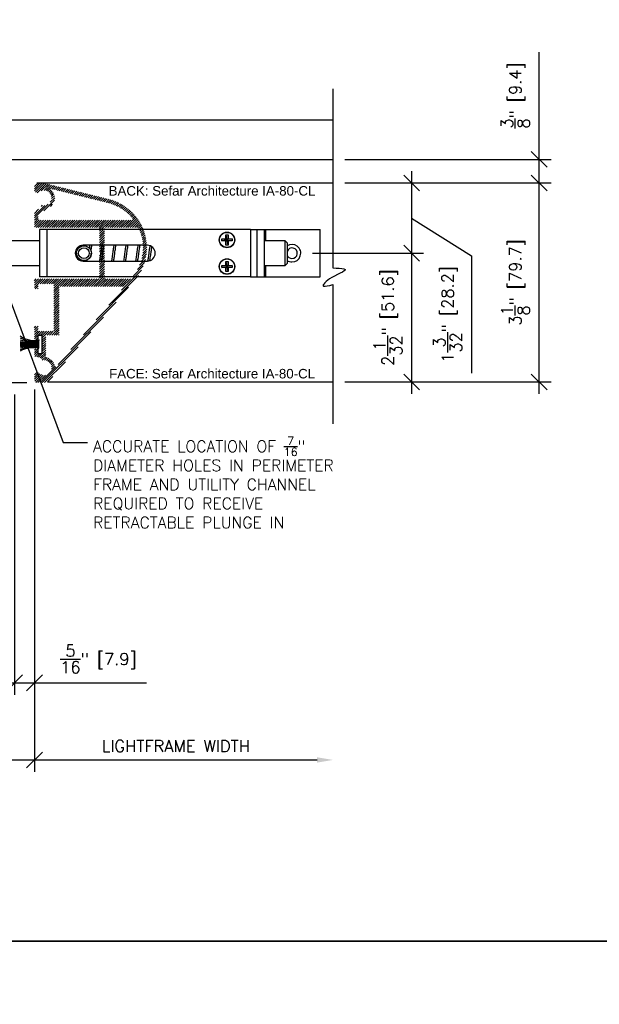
# Model space of a CAD drawing. Header units: inches. Extents: x 0 to 70.2, y -46 to 53.5.
# Tile 3 of 17: x 29.3 to 38.4, y -1 to 14.5. Entities that reach past the tile are written whole.
import ezdxf
from ezdxf import colors
from ezdxf.entities.mleader import LeaderData, LeaderLine
from ezdxf.math import Vec2, Vec3

# ---------------------------------------------------------------- set-up
doc = ezdxf.new("R2010")
doc.units = ezdxf.units.IN
doc.header["$MEASUREMENT"] = 0
for name, color, linetype in [('1-ARCH', 1, 'Continuous'), ('1-DIM', 4, 'Continuous'), ('1-MOUNT', 155, 'Continuous'), ('1-PANEL EDGE', 2, 'Continuous'), ('1-REF', 4, 'Continuous'), ('1-TEXT', 2, 'Continuous')]:
    doc.layers.add(name, color=color, linetype=linetype)
doc.layers.add('1-VIEWPORT', color=3, linetype='Continuous', plot=False)
doc.styles.add('TEXT', font='romans.shx')
doc.dimstyles.new('DIM 6-12', dxfattribs={"dimscale": 2, "dimtxt": 0.09375, "dimasz": 0.125, "dimexe": 0.09375, "dimexo": 0.09375, "dimgap": 0.0625, "dimtad": 1, "dimdec": 5, "dimzin": 3, "dimdsep": 46, "dimlunit": 5, "dimtxsty": 'TEXT', "dimblk": 'OBLIQUE', "dimcen": 0.09375, "dimdle": 0.09375, "dimclrd": 256, "dimclre": 4, "dimclrt": 2, "dimadec": 0, "dimazin": 0, "dimtfac": 1, "dimtdec": 5, "dimtmove": 0, "dimatfit": 3, "dimfxl": 0, "dimtolj": 1, "dimtzin": 0, "dimlwd": -1, "dimlwe": -1, "dimarcsym": 0})

# ---------------------------------------------------------------- blocks, each defined once
blk = doc.blocks.new('_Oblique')
at = {"color": 0, "linetype": 'ByBlock', "lineweight": -2}
blk.add_line((-0.5, -0.5), (0.5, 0.5), dxfattribs=at)
blk = doc.blocks.new('*D51')
at = {"layer": '1-DIM', "color": 4, "transparency": 16777216}
for p, q in [((25.988, 8.635), (25.988, 3.889)), ((29.226, 8.625), (29.226, 3.889))]:
    blk.add_line(p, q, dxfattribs=at)
at = {"layer": '1-DIM', "transparency": 16777216}
blk.add_line((25.801, 4.077), (29.414, 4.077), dxfattribs=at)
at = {"layer": 'Defpoints', "color": 0, "transparency": 16777216}
for p in [(25.988, 8.823), (29.226, 8.813), (29.226, 4.077)]:
    blk.add_point(p, dxfattribs=at)
at = {"layer": '1-DIM', "transparency": 16777216, "xscale": 0.25, "yscale": 0.25, "zscale": 0.25, "rotation": 180}
blk.add_blockref('_Oblique', (25.988, 4.077), dxfattribs=at)
at = {"layer": '1-DIM', "transparency": 16777216, "xscale": 0.25, "yscale": 0.25, "zscale": 0.25}
blk.add_blockref('_Oblique', (29.226, 4.077), dxfattribs=at)
at = {"layer": '1-DIM', "color": 2, "transparency": 16777216, "insert": (27.607, 4.452), "char_height": 0.1875, "attachment_point": 5, "style": 'TEXT', "bg_fill": 3, "box_fill_scale": 1.25, "bg_fill_color": 256, "bg_fill_true_color": 13158600, "bg_fill_transparency": 0}
blk.add_mtext('\\A1;3{\\H1.000000x;\\S1/4;}" [82.2]', dxfattribs=at)
blk = doc.blocks.new('*D52')
at = {"layer": '1-DIM', "color": 4, "transparency": 16777216}
for p, q in [((29.539, 8.702), (29.539, 3.889)), ((29.226, 8.625), (29.226, 3.889))]:
    blk.add_line(p, q, dxfattribs=at)
at = {"layer": '1-DIM', "transparency": 16777216}
for p, q in [((29.039, 4.077), (29.539, 4.077)), ((29.539, 4.077), (31.307, 4.077))]:
    blk.add_line(p, q, dxfattribs=at)
at = {"layer": 'Defpoints', "color": 0, "transparency": 16777216}
for p in [(29.539, 8.89), (29.226, 8.813), (29.539, 4.077)]:
    blk.add_point(p, dxfattribs=at)
at = {"layer": '1-DIM', "transparency": 16777216, "xscale": 0.25, "yscale": 0.25, "zscale": 0.25, "rotation": 180}
blk.add_blockref('_Oblique', (29.226, 4.077), dxfattribs=at)
at = {"layer": '1-DIM', "transparency": 16777216, "xscale": 0.25, "yscale": 0.25, "zscale": 0.25}
blk.add_blockref('_Oblique', (29.539, 4.077), dxfattribs=at)
at = {"layer": '1-DIM', "color": 2, "transparency": 16777216, "insert": (30.548, 4.452), "char_height": 0.1875, "attachment_point": 5, "style": 'TEXT', "bg_fill": 3, "box_fill_scale": 1.25, "bg_fill_color": 256, "bg_fill_true_color": 13158600, "bg_fill_transparency": 0}
blk.add_mtext('\\A1;{\\H1.000000x;\\S5/16;}" [7.9]', dxfattribs=at)
blk = doc.blocks.new('*D53')
at = {"layer": '1-DIM', "color": 4, "transparency": 16777216}
for p, q in [((25.676, 8.702), (25.676, 2.673)), ((29.539, 8.702), (29.539, 2.673))]:
    blk.add_line(p, q, dxfattribs=at)
at = {"layer": '1-DIM', "transparency": 16777216}
blk.add_line((25.488, 2.86), (29.726, 2.86), dxfattribs=at)
at = {"layer": 'Defpoints', "color": 0, "transparency": 16777216}
for p in [(25.676, 8.89), (29.539, 8.89), (29.539, 2.86)]:
    blk.add_point(p, dxfattribs=at)
at = {"layer": '1-DIM', "transparency": 16777216, "xscale": 0.25, "yscale": 0.25, "zscale": 0.25, "rotation": 180}
blk.add_blockref('_Oblique', (25.676, 2.86), dxfattribs=at)
at = {"layer": '1-DIM', "transparency": 16777216, "xscale": 0.25, "yscale": 0.25, "zscale": 0.25}
blk.add_blockref('_Oblique', (29.539, 2.86), dxfattribs=at)
at = {"layer": '1-DIM', "color": 2, "transparency": 16777216, "insert": (27.607, 3.235), "char_height": 0.1875, "attachment_point": 5, "style": 'TEXT', "bg_fill": 3, "box_fill_scale": 1.25, "bg_fill_color": 256, "bg_fill_true_color": 13158600, "bg_fill_transparency": 0}
blk.add_mtext('\\A1;3{\\H1.000000x;\\S7/8;}" [98.1]', dxfattribs=at)
blk = doc.blocks.new('*D54')
at = {"layer": '1-DIM', "color": 4, "transparency": 16777216}
blk.add_line((29.539, 8.702), (29.539, 2.673), dxfattribs=at)
at = {"layer": '1-DIM', "transparency": 16777216}
blk.add_line((29.351, 2.86), (33.997, 2.86), dxfattribs=at)
blk.add_solid([(33.997, 2.902), (33.997, 2.818), (34.247, 2.86)], dxfattribs=at)
at = {"layer": 'Defpoints', "color": 0, "transparency": 16777216}
for p in [(29.539, 8.89), (34.247, 2.86), (34.247, 2.86)]:
    blk.add_point(p, dxfattribs=at)
at = {"layer": '1-DIM', "transparency": 16777216, "xscale": 0.25, "yscale": 0.25, "zscale": 0.25, "rotation": 180}
blk.add_blockref('_Oblique', (29.539, 2.86), dxfattribs=at)
at = {"layer": '1-DIM', "color": 2, "transparency": 16777216, "insert": (31.768, 3.079), "char_height": 0.1875, "attachment_point": 5, "style": 'TEXT', "bg_fill": 3, "box_fill_scale": 1.25, "bg_fill_color": 256, "bg_fill_true_color": 13158600, "bg_fill_transparency": 0}
blk.add_mtext('\\A1;LIGHTFRAME WIDTH', dxfattribs=at)
blk = doc.blocks.new('LF_SpringBolt3')
at = {"layer": '1-MOUNT'}
for p, q in [((-23.94, 9.52), (-23.94, -9.52)), ((-20.97, 9.52), (-23.94, 9.52)), ((-20.97, 9.52), (-20.97, -9.52)), ((60.58, 9.52), (-20.97, 9.52)), ((60.58, 9.52), (63.21, 9.52)), ((60.58, 9.52), (60.58, -9.52)), ((63.21, -9.52), (63.21, 9.52)), ((63.21, 9.52), (66.18, 9.52)), ((66.18, -9.52), (66.18, 9.52)), ((66.18, 9.52), (66.74, 9.52)), ((66.74, 9.52), (88.42, 9.52)), ((66.74, 4.98), (66.74, 9.52)), ((88.42, -9.52), (88.42, 9.52)), ((-45.14, 4.98), (-45.95, 4.17)), ((-45.95, -4.17), (-45.95, 4.17)), ((-23.94, 4.98), (-45.14, 4.98)), ((-45.14, 4.98), (-45.14, -4.98)), ((49.1, 4.91), (49.1, 5.75)), ((49.1, 5.75), (50.74, 5.75)), ((49.1, 5.75), (50.95, 5.54)), ((49.1, 4.91), (50.95, 5.12)), ((50.74, 4.91), (49.1, 4.91)), ((50.74, 7.39), (51.57, 7.39)), ((50.74, 5.75), (50.74, 7.39)), ((50.74, 7.39), (50.95, 5.54)), ((50.95, 5.54), (50.74, 5.75)), ((50.74, 4.91), (50.95, 5.12)), ((50.74, 3.28), (50.95, 5.12)), ((50.74, 3.28), (50.74, 4.91)), ((50.95, 5.54), (51.37, 5.54)), ((50.95, 5.12), (50.95, 5.54)), ((51.37, 5.12), (50.95, 5.12)), ((51.57, 7.39), (51.37, 5.54)), ((51.57, 5.75), (51.37, 5.54)), ((53.21, 5.75), (51.37, 5.54)), ((51.37, 5.54), (51.37, 5.12)), ((53.21, 4.91), (51.37, 5.12)), ((51.37, 5.12), (51.57, 4.91)), ((51.57, 3.28), (51.37, 5.12)), ((51.57, 7.39), (51.57, 5.75)), ((51.57, 5.75), (53.21, 5.75)), ((51.57, 4.91), (51.57, 3.28)), ((53.21, 4.91), (51.57, 4.91)), ((53.21, 5.75), (53.21, 4.91)), ((74.4, 4.98), (66.18, 4.98)), ((75.21, 4.17), (74.4, 4.98)), ((74.4, -4.98), (74.4, 4.98)), ((75.21, 4.17), (75.21, -4.17)), ((-9.11, 0.01), (-9.11, 0)), ((19.27, 3.16), (-6.46, 3.16)), ((-3.18, 0), (-3.18, 0.01)), ((51.57, 3.28), (50.74, 3.28)), ((-6.46, -3.16), (19.27, -3.16)), ((50.74, -3.28), (51.57, -3.28)), ((50.74, -4.91), (50.74, -3.28)), ((50.74, -3.28), (50.95, -5.12)), ((51.57, -3.28), (51.37, -5.12)), ((51.57, -3.28), (51.57, -4.91)), ((-45.95, -4.17), (-45.14, -4.98)), ((-45.14, -4.98), (-23.94, -4.98)), ((49.1, -5.75), (49.1, -4.91)), ((49.1, -4.91), (50.74, -4.91)), ((49.1, -4.91), (50.95, -5.12)), ((49.1, -5.75), (50.95, -5.54)), ((50.74, -5.75), (49.1, -5.75)), ((50.95, -5.12), (50.74, -4.91)), ((50.74, -7.39), (50.95, -5.54)), ((50.74, -5.75), (50.95, -5.54)), ((50.74, -7.39), (50.74, -5.75)), ((51.57, -7.39), (50.74, -7.39)), ((50.95, -5.12), (51.37, -5.12)), ((50.95, -5.54), (50.95, -5.12)), ((51.37, -5.54), (50.95, -5.54)), ((51.57, -4.91), (51.37, -5.12)), ((53.21, -4.91), (51.37, -5.12)), ((51.37, -5.12), (51.37, -5.54)), ((51.57, -7.39), (51.37, -5.54)), ((51.37, -5.54), (51.57, -5.75)), ((53.21, -5.75), (51.37, -5.54)), ((51.57, -4.91), (53.21, -4.91)), ((51.57, -5.75), (51.57, -7.39)), ((53.21, -5.75), (51.57, -5.75)), ((53.21, -4.91), (53.21, -5.75)), ((66.18, -4.98), (74.4, -4.98)), ((66.74, -9.52), (66.74, -4.98)), ((74.4, -4.98), (75.21, -4.17)), ((-20.97, -9.52), (-23.94, -9.52)), ((60.58, -9.52), (-20.97, -9.52)), ((60.58, -9.52), (63.21, -9.52)), ((63.21, -9.52), (66.18, -9.52)), ((66.18, -9.52), (66.74, -9.52)), ((66.74, -9.52), (88.42, -9.52))]:
    blk.add_line(p, q, dxfattribs=at)
for centre, radius in [((51.16, 5.33), 3.12), ((51.16, 5.33), 3.02), ((-6.15, 0.01), 2.97), ((-6.15, 0.01), 2.15), ((51.16, -5.33), 3.12), ((51.16, -5.33), 3.02)]:
    blk.add_circle(centre, radius, dxfattribs=at)
for centre, radius, start, end in [((-6.46, 0), 3.16, 90, 270), ((19.27, 0), 3.16, 270, 90), ((77.2, 0), 3.52, 270, 124.5162), ((77.2, 0), 2.13, 270, 159.6745), ((77.2, 0), 2.13, 200.3255, 270), ((77.2, 0), 3.52, 235.4838, 270)]:
    blk.add_arc(centre, radius, start, end, dxfattribs=at)
for points, knots in [([(-9.11, 0), (-9.11, -0.07), (-9.11, -0.22), (-9.08, -0.45), (-9.04, -0.67), (-8.96, -0.96), (-8.82, -1.31), (-8.59, -1.7), (-8.3, -2.05), (-8.01, -2.32), (-7.74, -2.51), (-7.51, -2.64), (-7.27, -2.75), (-6.97, -2.85), (-6.61, -2.94), (-6.2, -2.97), (-5.78, -2.95), (-5.38, -2.87), (-4.99, -2.74), (-4.61, -2.55), (-4.25, -2.3), (-3.97, -2.02), (-3.76, -1.77), (-3.62, -1.55), (-3.49, -1.32), (-3.38, -1.07), (-3.3, -0.83), (-3.24, -0.58), (-3.2, -0.33), (-3.18, -0.13), (-3.19, -0.02), (-3.19, 0)], [0, 0, 0, 0, 0.023421, 0.047024, 0.071189, 0.09554, 0.14249, 0.190629, 0.241214, 0.292972, 0.321092, 0.349414, 0.378424, 0.407702, 0.450714, 0.494929, 0.537966, 0.582295, 0.625059, 0.668737, 0.718873, 0.770138, 0.798363, 0.826795, 0.855925, 0.885321, 0.911617, 0.938141, 0.965431, 0.993005, 1, 1, 1, 1]), ([(-3.84, 3.16), (-3.88, 2.93), (-3.93, 2.57), (-3.99, 2.17), (-4.01, 2.03)], [0, 0, 0, 0, 0.6378752, 1, 1, 1, 1]), ([(-3.32, 0.81), (-3.29, 1.01), (-3.21, 1.58), (-3.09, 2.37), (-3.01, 2.91), (-2.97, 3.13)], [0, 0, 0, 0, 0.241534, 0.691453, 1, 1, 1, 1]), ([(0.98, 3.16), (0.95, 2.92), (0.87, 2.44), (0.75, 1.63), (0.63, 0.73), (0.49, -0.27), (0.34, -1.33), (0.19, -2.31), (0.1, -2.92), (0.05, -3.16), (0.05, -3.16)], [0, 0, 0, 0, 0.120837, 0.24625, 0.377183, 0.523505, 0.688433, 0.855096, 0.997092, 1, 1, 1, 1]), ([(0.93, -3.16), (0.97, -2.88), (1.07, -2.32), (1.2, -1.41), (1.33, -0.5), (1.45, 0.42), (1.59, 1.39), (1.73, 2.35), (1.82, 2.91), (1.86, 3.16)], [0, 0, 0, 0, 0.150741, 0.2964635, 0.4316106, 0.5604669, 0.7055656, 0.8682566, 1, 1, 1, 1]), ([(5.81, 3.16), (5.78, 2.97), (5.71, 2.52), (5.59, 1.73), (5.47, 0.83), (5.34, -0.11), (5.19, -1.13), (5.04, -2.15), (4.94, -2.84), (4.88, -3.13), (4.88, -3.16)], [0, 0, 0, 0, 0.097133, 0.2369338, 0.3666821, 0.5007488, 0.6530897, 0.8220158, 0.9828218, 1, 1, 1, 1]), ([(5.75, -3.16), (5.77, -3.08), (5.82, -2.76), (5.92, -2.13), (6.04, -1.3), (6.17, -0.41), (6.3, 0.55), (6.44, 1.58), (6.58, 2.49), (6.66, 2.99), (6.69, 3.16)], [0, 0, 0, 0, 0.046997, 0.181494, 0.312591, 0.44025, 0.578891, 0.735808, 0.906679, 1, 1, 1, 1]), ([(10.64, 3.16), (10.62, 3.06), (10.56, 2.66), (10.44, 1.87), (10.3, 0.87), (10.16, -0.14), (10.01, -1.2), (9.86, -2.25), (9.75, -2.87), (9.7, -3.16)], [0, 0, 0, 0, 0.0532998, 0.2154366, 0.365836, 0.5051875, 0.6614234, 0.8394436, 1, 1, 1, 1]), ([(10.58, -3.16), (10.59, -3.08), (10.65, -2.77), (10.74, -2.15), (10.87, -1.29), (11.01, -0.32), (11.15, 0.75), (11.31, 1.83), (11.43, 2.65), (11.49, 3.05), (11.51, 3.16)], [0, 0, 0, 0, 0.0480838, 0.1736446, 0.3081735, 0.4535158, 0.6104099, 0.7815459, 0.9413027, 1, 1, 1, 1]), ([(15.47, 3.16), (15.45, 3.06), (15.37, 2.62), (15.25, 1.77), (15.1, 0.72), (14.97, -0.29), (14.82, -1.3), (14.68, -2.29), (14.58, -2.88), (14.53, -3.16)], [0, 0, 0, 0, 0.056397, 0.233949, 0.390134, 0.529663, 0.680422, 0.843136, 1, 1, 1, 1]), ([(15.4, -3.16), (15.44, -2.97), (15.52, -2.48), (15.65, -1.57), (15.81, -0.49), (15.95, 0.58), (16.09, 1.56), (16.22, 2.42), (16.3, 2.92), (16.34, 3.16)], [0, 0, 0, 0, 0.106215, 0.264768, 0.437063, 0.595219, 0.741555, 0.877063, 1, 1, 1, 1]), ([(20.26, 2.97), (20.24, 2.86), (20.17, 2.43), (20.05, 1.61), (19.91, 0.6), (19.79, -0.34), (19.66, -1.24), (19.52, -2.12), (19.42, -2.79), (19.37, -3.09), (19.36, -3.15)], [0, 0, 0, 0, 0.057718, 0.232397, 0.388826, 0.526345, 0.661832, 0.807932, 0.963476, 1, 1, 1, 1]), ([(20.26, -2.98), (20.29, -2.78), (20.38, -2.26), (20.52, -1.33), (20.67, -0.28), (20.8, 0.69), (20.92, 1.57), (21.01, 2.2), (21.06, 2.52), (21.07, 2.59)], [0, 0, 0, 0, 0.122851, 0.320395, 0.502939, 0.664, 0.811265, 0.962056, 1, 1, 1, 1])]:
    blk.add_open_spline(points, degree=3, knots=knots, dxfattribs=at)
blk = doc.blocks.new('*D75')
at = {"layer": '1-DIM', "transparency": 16777216}
blk.add_line((35.488, 11.041), (35.488, 8.636), dxfattribs=at)
at = {"layer": '1-DIM', "color": 4, "transparency": 16777216}
for p, q in [((33.923, 10.854), (35.676, 10.854)), ((34.434, 8.823), (35.676, 8.823))]:
    blk.add_line(p, q, dxfattribs=at)
at = {"layer": 'Defpoints', "color": 0, "transparency": 16777216}
for p in [(33.736, 10.854), (34.247, 8.823), (35.488, 8.823)]:
    blk.add_point(p, dxfattribs=at)
at = {"layer": '1-DIM', "transparency": 16777216, "xscale": 0.25, "yscale": 0.25, "zscale": 0.25}
for p, rotation in [((35.488, 10.854), 90), ((35.488, 8.823), 270)]:
    blk.add_blockref('_Oblique', p, dxfattribs=dict(at, rotation=rotation))
at = {"layer": '1-DIM', "color": 2, "transparency": 16777216, "insert": (35.113, 9.839), "char_height": 0.1875, "attachment_point": 5, "rotation": 90, "style": 'TEXT', "bg_fill": 3, "box_fill_scale": 1.25, "bg_fill_color": 256, "bg_fill_true_color": 13158600, "bg_fill_transparency": 0}
blk.add_mtext('\\A1;2{\\H1.000000x;\\S1/32;}" [51.6]', dxfattribs=at)
blk = doc.blocks.new('*D76')
at = {"layer": '1-DIM', "transparency": 16777216}
blk.add_line((37.498, 8.636), (37.498, 12.15), dxfattribs=at)
at = {"layer": '1-DIM', "color": 4, "transparency": 16777216}
for p, q in [((34.434, 11.962), (37.686, 11.962)), ((34.434, 8.823), (37.686, 8.823))]:
    blk.add_line(p, q, dxfattribs=at)
at = {"layer": 'Defpoints', "color": 0, "transparency": 16777216}
for p in [(34.247, 11.962), (37.498, 11.962), (34.247, 8.823)]:
    blk.add_point(p, dxfattribs=at)
at = {"layer": '1-DIM', "transparency": 16777216, "xscale": 0.25, "yscale": 0.25, "zscale": 0.25}
for p, rotation in [((37.498, 11.962), 90), ((37.498, 8.823), 270)]:
    blk.add_blockref('_Oblique', p, dxfattribs=dict(at, rotation=rotation))
at = {"layer": '1-DIM', "color": 2, "transparency": 16777216, "insert": (37.123, 10.393), "char_height": 0.1875, "attachment_point": 5, "rotation": 90, "style": 'TEXT', "bg_fill": 3, "box_fill_scale": 1.25, "bg_fill_color": 256, "bg_fill_true_color": 13158600, "bg_fill_transparency": 0}
blk.add_mtext('\\A1;3{\\H1.000000x;\\S1/8;}" [79.7]', dxfattribs=at)
blk = doc.blocks.new('*D77')
at = {"layer": '1-DIM', "transparency": 16777216}
for p, q in [((35.488, 12.15), (35.488, 10.666)), ((35.488, 11.408), (36.431, 10.812)), ((36.431, 10.812), (36.431, 8.964))]:
    blk.add_line(p, q, dxfattribs=at)
at = {"layer": '1-DIM', "color": 4, "transparency": 16777216}
for p, q in [((34.434, 11.962), (35.676, 11.962)), ((33.923, 10.854), (35.676, 10.854))]:
    blk.add_line(p, q, dxfattribs=at)
at = {"layer": 'Defpoints', "color": 0, "transparency": 16777216}
for p in [(34.247, 11.962), (33.736, 10.854), (35.488, 10.854)]:
    blk.add_point(p, dxfattribs=at)
at = {"layer": '1-DIM', "transparency": 16777216, "xscale": 0.25, "yscale": 0.25, "zscale": 0.25}
for p, rotation in [((35.488, 11.962), 90), ((35.488, 10.854), 270)]:
    blk.add_blockref('_Oblique', p, dxfattribs=dict(at, rotation=rotation))
at = {"layer": '1-DIM', "color": 2, "transparency": 16777216, "insert": (36.056, 9.888), "char_height": 0.1875, "attachment_point": 5, "rotation": 90, "style": 'TEXT', "bg_fill": 3, "box_fill_scale": 1.25, "bg_fill_color": 256, "bg_fill_true_color": 13158600, "bg_fill_transparency": 0}
blk.add_mtext('\\A1;1{\\H1.000000x;\\S3/32;}" [28.2]', dxfattribs=at)
blk = doc.blocks.new('*D78')
at = {"layer": '1-DIM', "transparency": 16777216}
for p, q in [((37.498, 12.334), (37.498, 14.026)), ((37.498, 11.775), (37.498, 12.334))]:
    blk.add_line(p, q, dxfattribs=at)
at = {"layer": '1-DIM', "color": 4, "transparency": 16777216}
for p, q in [((34.434, 12.334), (37.686, 12.334)), ((34.434, 11.962), (37.686, 11.962))]:
    blk.add_line(p, q, dxfattribs=at)
at = {"layer": 'Defpoints', "color": 0, "transparency": 16777216}
for p in [(34.247, 12.334), (37.498, 12.334), (34.247, 11.962)]:
    blk.add_point(p, dxfattribs=at)
at = {"layer": '1-DIM', "transparency": 16777216, "xscale": 0.25, "yscale": 0.25, "zscale": 0.25}
for p, rotation in [((37.498, 12.334), 90), ((37.498, 11.962), 270)]:
    blk.add_blockref('_Oblique', p, dxfattribs=dict(at, rotation=rotation))
at = {"layer": '1-DIM', "color": 2, "transparency": 16777216, "insert": (37.123, 13.343), "char_height": 0.1875, "attachment_point": 5, "rotation": 90, "style": 'TEXT', "bg_fill": 3, "box_fill_scale": 1.25, "bg_fill_color": 256, "bg_fill_true_color": 13158600, "bg_fill_transparency": 0}
blk.add_mtext('\\A1;{\\H1.000000x;\\S3/8;}" [9.4]', dxfattribs=at)

msp = doc.modelspace()

# ---------------------------------------------------------------- linework, layer by layer
at = {"layer": '1-ARCH', "ltscale": 0.005}
for p, q in [((27.732201, 12.959105), (34.246989, 12.959105)), ((27.667201, 12.334105), (34.246989, 12.334105)), ((25.794701, 8.812574), (29.419701, 8.812574))]:
    msp.add_line(p, q, dxfattribs=at)
at = {"layer": '1-MOUNT'}
for p, q in [((29.597851, 9.562548), (29.656906, 9.562548)), ((29.597851, 9.267272), (29.597851, 9.562548)), ((29.656906, 9.562548), (29.656906, 9.267272)), ((29.656906, 9.267272), (29.597851, 9.267272))]:
    msp.add_line(p, q, dxfattribs=at)
for centre, radius, start, end in [((29.531313, 9.84231), 0.364943, 232.8851642, 283.5510989), ((29.516151, 9.875249), 0.408995, 240.1976512, 284.0364663), ((29.49676, 10.043792), 0.584353, 251.9220222, 281.7261759), ((29.516121, 8.95403), 0.409526, 75.9778098, 119.7549359), ((29.490359, 13.543809), 4.128813, 267.5374794, 271.7106662), ((29.471792, 5.484373), 3.926855, 87.9280428, 92.3153826), ((29.487161, 12.012814), 2.588179, 266.1650249, 272.8422353), ((29.487161, 6.817006), 2.588179, 87.1577647, 93.8349751), ((29.489132, 10.998589), 1.568007, 263.622142, 274.5627292), ((29.489132, 7.83123), 1.568007, 85.4372708, 96.377858), ((29.505833, 8.907279), 0.464056, 76.3277908, 114.2240054), ((29.471564, 10.697982), 1.24854, 262.821384, 276.6129637), ((29.502383, 8.689951), 0.691411, 80.5965942, 105.6779275), ((29.46332, 11.282359), 1.839888, 265.4256316, 274.7057942), ((29.46332, 7.547461), 1.839888, 85.2942058, 94.5743684)]:
    msp.add_arc(centre, radius, start, end, dxfattribs=at)
at = {"layer": '1-PANEL EDGE'}
for p, q in [((29.578166, 11.962342), (34.246989, 11.962342)), ((29.743177, 8.823491), (34.246989, 8.823491))]:
    msp.add_line(p, q, dxfattribs=at)
at = {"layer": '1-VIEWPORT'}
for points in [[(11, 46), (70.242809, 46), (70.242809, 0), (11, 0)], [(11, 0), (70.242809, 0), (70.242809, -46), (11, -46)]]:
    msp.add_lwpolyline(points, close=True, dxfattribs=at)

# ---------------------------------------------------------------- block references
at = {"layer": '1-MOUNT', "xscale": 0.03937007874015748, "yscale": 0.03937007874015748, "zscale": 0.03937007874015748}
msp.add_blockref('LF_SpringBolt3', (30.561355, 10.853886), dxfattribs=at)

# ---------------------------------------------------------------- texts
at = {"layer": '1-TEXT', "insert": (30.164836, 11.912775), "char_height": 0.15, "width": 4.32721011, "attachment_point": 1, "line_spacing_factor": 0.963855}
msp.add_mtext('\\pi0.54456;{\\fArial|b0|i0|c0|p34;BACK: Sefar Architecture IA-80-CL}', dxfattribs=at)

# ---------------------------------------------------------------- next in the draw order: dimensions: what is measured, and where the dimension line sits
at = {"layer": '1-DIM'}
dim = msp.add_linear_dim(base=(29.226296, 4.076744), p1=(25.988107, 8.822574), p2=(29.226296, 8.812574), dimstyle='DIM 6-12', override={"dimpost": '"'}, dxfattribs=at)
dim.commit()
dim.dimension.update_dxf_attribs({"geometry": '*D51', "text_midpoint": (27.607201, 4.451744)})

# ---------------------------------------------------------------- next in the draw order: dimensions: what is measured, and where the dimension line sits
dim = msp.add_linear_dim(base=(29.538796, 4.076744), p1=(29.226296, 8.812574), p2=(29.538796, 8.889919), dimstyle='DIM 6-12', override={"dimpost": '"'}, dxfattribs=at)
dim.commit()
dim.dimension.update_dxf_attribs({"geometry": '*D52', "text_midpoint": (30.547724, 4.076744), "dimtype": 160})

# ---------------------------------------------------------------- next in the draw order: dimensions: what is measured, and where the dimension line sits
dim = msp.add_linear_dim(base=(29.538796, 2.860109), p1=(25.675607, 8.889919), p2=(29.538796, 8.889919), dimstyle='DIM 6-12', override={"dimpost": '"'}, dxfattribs=at)
dim.commit()
dim.dimension.update_dxf_attribs({"geometry": '*D53', "text_midpoint": (27.607201, 3.235109)})

# ---------------------------------------------------------------- next in the draw order: dimensions: what is measured, and where the dimension line sits
dim = msp.add_linear_dim(base=(34.246989, 2.860109), p1=(29.538796, 8.889919), p2=(34.246989, 2.860109), text='LIGHTFRAME WIDTH', dimstyle='DIM 6-12', override={"dimpost": '"', "dimblk1": 'Oblique', "dimsah": 1}, dxfattribs=at)
dim.commit()
dim.dimension.update_dxf_attribs({"geometry": '*D54', "text_midpoint": (31.767892, 3.078859)})

# ---------------------------------------------------------------- next in the draw order: hatches: boundary and pattern name
at = {"layer": '1-MOUNT'}
h = msp.add_hatch(dxfattribs=at)
h.set_pattern_fill('ANSI31', color=256, scale=0.007874)
h.set_pattern_definition([(45, (-74.781255, -3.531137), (-0.017677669, 0.017677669), [])])
h.paths.add_polyline_path([(29.538796, 11.492889, -0.251490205), (29.547606, 11.509298), (29.647034, 11.575192, 0.4044897), (29.650567, 11.591231, -1.022589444), (29.663895, 11.611377, 1.706332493), (29.606874, 11.809423, -0.156859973), (29.602596, 11.807197), (29.58497, 11.804198, -0.131652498), (29.578883, 11.804767), (29.56448, 11.810107, -0.313658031), (29.538796, 11.847022), (29.538796, 11.922972, -0.414213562), (29.578166, 11.962342), (29.658953, 11.962342, -0.060643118), (29.687289, 11.958892), (30.711955, 11.705667, -0.556933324), (31.12321, 10.431549), (29.783604, 8.854227, -0.220134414), (29.69358, 8.812574), (29.578166, 8.812574, -0.414213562), (29.538796, 8.851944), (29.538796, 8.927894, -0.313658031), (29.56448, 8.964808), (29.578883, 8.970148, -0.131652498), (29.58497, 8.970718), (29.602596, 8.967718, -0.156859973), (29.606874, 8.965492, 1.664661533), (29.668909, 9.1646, -0.20305869), (29.662907, 9.165903, -0.654192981), (29.650567, 9.183685, 0.446964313), (29.645556, 9.200557), (29.538796, 9.229163), (29.538796, 9.344044), (29.597851, 9.344044), (29.597851, 9.267272), (29.656906, 9.267272), (29.656906, 9.562548), (29.597851, 9.562548), (29.597851, 9.485776), (29.538796, 9.485776), (29.538796, 9.700343), (29.597851, 9.700343), (29.597851, 9.621603), (29.845882, 9.621603), (29.845882, 9.983807), (29.853756, 9.995618), (29.845882, 10.007429), (29.845882, 10.369634), (29.597851, 10.369634), (29.597851, 10.290894), (29.538796, 10.290894), (29.538796, 10.448374), (30.566355, 10.448374), (30.566355, 10.842075), (30.574229, 10.853886), (30.566355, 10.865697), (30.566355, 11.259398), (29.538796, 11.259398)])
h.paths.add_polyline_path([(31.065567, 11.377508, 0.637337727), (31.080637, 11.409858, 0.158720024), (30.697787, 11.648336), (29.807736, 11.868295), (29.795982, 11.856541, -0.507004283), (29.783285, 11.586896), (29.606661, 11.469842, 0.251490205), (29.597851, 11.453433), (29.597851, 11.397193, 0.414213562), (29.617536, 11.377508)], flags=16)
h.paths.add_polyline_path([(30.645095, 11.239713), (30.645095, 10.468059, 0.414213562), (30.66478, 10.448374), (31.050571, 10.448374, 0.213044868), (31.065224, 10.454915, 0.300014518), (31.183652, 11.248003, 0.291913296), (31.165798, 11.259398), (30.66478, 11.259398, 0.414213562)], flags=16)
h.paths.add_polyline_path([(29.948244, 10.330264, 0.414213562), (29.928559, 10.310579), (29.928559, 9.562548), (29.735646, 9.562548, 0.414213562), (29.715961, 9.542863), (29.715961, 9.230109, 0.345015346), (29.730931, 9.210997, -0.285998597), (29.854334, 9.084188), (29.881694, 9.060951), (30.932169, 10.297836, 0.639163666), (30.917165, 10.330264)], flags=16)

# ---------------------------------------------------------------- next in the draw order: linework, layer by layer
at = {"layer": '1-REF', "ltscale": 0.005}
msp.add_open_spline([(34.246989, 13.446046), (34.246989, 12.504874), (34.246989, 11.563702), (34.246989, 10.62253), (34.315593, 10.619243), (34.560578, 10.607506), (34.219667, 10.49811), (34.023164, 10.301608), (34.182916, 10.341581), (34.246989, 10.357613), (34.246989, 9.626107), (34.246989, 8.8946), (34.246989, 8.163093)], degree=3, knots=[0, 0, 0, 0, 1, 1, 1, 3.315694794, 9.269304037, 14.019881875, 17.201172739, 17.201172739, 17.201172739, 18.201172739, 18.201172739, 18.201172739, 18.201172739], dxfattribs=at)

# ---------------------------------------------------------------- next in the draw order: texts
at = {"layer": '1-TEXT', "insert": (30.164836, 9.028562), "char_height": 0.15, "width": 4.32721011, "attachment_point": 1, "line_spacing_factor": 0.963855}
msp.add_mtext('\\pi0.55136;{\\fArial|b0|i0|c0|p34;FACE: Sefar Architecture IA-80-CL}', dxfattribs=at)

# ---------------------------------------------------------------- next in the draw order: leaders
at = {"layer": '1-TEXT'}
ml = msp.add_multileader_mtext('Standard', dxfattribs=at)
ml.set_content('\\A1;ACCURATE LOCATION OF {\\H0.7x;\\S7/16;}" DIAMETER HOLES IN PERIMETER FRAME AND UTILITY CHANNEL REQUIRED TO RECEIVE RETRACTABLE PLUNGE IN', color=256, style='TEXT')
ml.set_leader_properties(color=4, linetype='ByLayer', lineweight=-1)
ml.build(insert=Vec2(0, 0))
ml.multileader.update_dxf_attribs({"dogleg_length": 0.36, "arrow_head_size": 0.25})
ctx = ml.context
ctx.base_point, ctx.char_height, ctx.arrow_head_size, ctx.landing_gap_size, ctx.plane_origin = Vec3(30.3734, 7.868186), 0.18, 0.25, 0.09, Vec3(31.191644, 11.799672)
notes = []
notes.append((ctx, [(0, (1, 1, 0), (29.990869, 7.868186), (1, 0), 0.382531, [(0, [(28.952623, 10.657636)], 0, [])])]))
ctx.mtext.insert, ctx.mtext.width, ctx.mtext.flow_direction = Vec3(30.4634, 7.958186), 4.31836113, 5
for ctx, leaders in notes:
    for number, flags, end, landing, length, lines in leaders:
        leader = LeaderData()
        leader.index, (leader.has_last_leader_line, leader.has_dogleg_vector, leader.attachment_direction) = number, flags
        leader.last_leader_point, leader.dogleg_vector, leader.dogleg_length = Vec3(end), Vec3(landing), length
        for number, points, colour, breaks in lines:
            line = LeaderLine()
            line.index, line.vertices, line.color, line.breaks = number, Vec3.list(points), colors.encode_raw_color(colour), breaks
            leader.lines.append(line)
        ctx.leaders.append(leader)

# ---------------------------------------------------------------- next in the draw order: dimensions: what is measured, and where the dimension line sits
at = {"layer": '1-DIM'}
dim = msp.add_linear_dim(base=(35.4881388, 8.8234915), p1=(33.7357602, 10.8538862), p2=(34.2469889, 8.8234915), angle=90, dimstyle='DIM 6-12', override={"dimpost": '"'}, dxfattribs=at)
dim.commit()
dim.dimension.update_dxf_attribs({"geometry": '*D75', "text_midpoint": (35.1131388, 9.8386888)})

# ---------------------------------------------------------------- next in the draw order: dimensions: what is measured, and where the dimension line sits
dim = msp.add_linear_dim(base=(37.498446, 11.962342), p1=(34.246989, 8.823491), p2=(34.246989, 11.962342), angle=90, dimstyle='DIM 6-12', override={"dimpost": '"'}, dxfattribs=at)
dim.commit()
dim.dimension.update_dxf_attribs({"geometry": '*D76', "text_midpoint": (37.123446, 10.392917)})

# ---------------------------------------------------------------- next in the draw order: dimensions: what is measured, and where the dimension line sits
dim = msp.add_linear_dim(base=(35.488139, 10.853886), p1=(34.246989, 11.962342), p2=(33.73576, 10.853886), angle=90, dimstyle='DIM 6-12', override={"dimpost": '"', "dimtmove": 1}, dxfattribs=at)
dim.commit()
dim.dimension.update_dxf_attribs({"geometry": '*D77', "text_midpoint": (36.431206, 10.686782), "dimtype": 160})

# ---------------------------------------------------------------- next in the draw order: dimensions: what is measured, and where the dimension line sits
dim = msp.add_linear_dim(base=(37.498446, 12.334105), p1=(34.246989, 11.962342), p2=(34.246989, 12.334105), angle=270, dimstyle='DIM 6-12', override={"dimpost": '"'}, dxfattribs=at)
dim.commit()
dim.dimension.update_dxf_attribs({"geometry": '*D78', "text_midpoint": (37.498446, 13.343033), "dimtype": 160})

doc.saveas('drawing.dxf')
